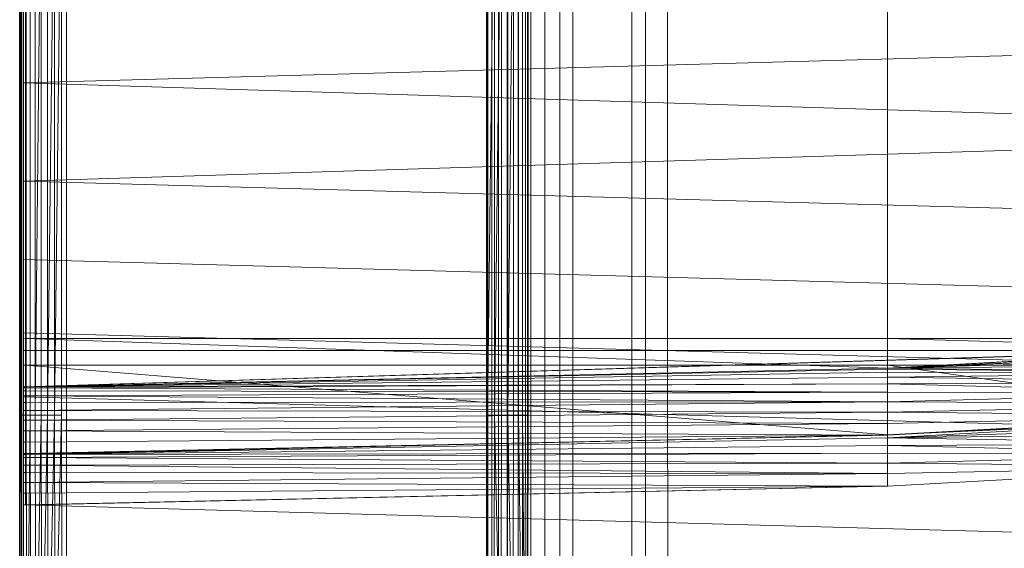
# Model space of a CAD drawing. Header units: metres. Extents: x 391.1 to 427.5, y 12.5 to 28.4.
# Tile 161 of 209: x 407.377 to 407.697, y 27.188 to 27.359. Entities that reach past the tile are written whole.
import ezdxf

# ---------------------------------------------------------------- set-up
doc = ezdxf.new("R2010")
doc.units = ezdxf.units.M
for name, color, linetype, lineweight in [('A-DETL-____-MBND', 7, 'Continuous', 18), ('A-WALL-____-MCUT', 7, 'Continuous', 25), ('A-WALL-____-OTLN', 7, 'Continuous', 25)]:
    doc.layers.add(name, color=color, linetype=linetype, lineweight=lineweight)

# ---------------------------------------------------------------- blocks, each defined once
blk = doc.blocks.new('Family - Evans PA-152028-03_CLI_AIGUA_P0A')
at = {"layer": 'A-WALL-____-MCUT', "color": 253, "true_color": 0xaaaaaa}
blk.add_line((1.66046, 0.2), (0, 0.2), dxfattribs=at)
at = {"layer": 'A-WALL-____-OTLN', "color": 253, "true_color": 0xaaaaaa}
blk.add_line((1.66046, 0.2), (0, 0.2), dxfattribs=at)
blk = doc.blocks.new('Family - Inodor PA-152337-03_CLI_AIGUA_P0A')
at = {"layer": 'A-DETL-____-MBND', "color": 253, "true_color": 0xaaaaaa}
for p, q in [((0.00056, 0.01465), (0.00056, 0.38826)), ((0.00056, 0.01465), (0.00056, 0.38826)), ((0.16489, 0.38826), (0.16489, 0.01465)), ((0.16489, 0.38826), (0.16489, 0.01465)), ((0, 0.36417), (0, 0.03582)), ((0, 0.03582), (0, 0.36417)), ((0.00056, 0.36417), (0.00056, 0.03582)), ((0.00056, 0.03582), (0.00056, 0.36417)), ((0.15833, 0.36132), (0.15833, 0.04336)), ((0.16188, 0.3615), (0.16187, 0.04318)), ((0.16598, 0.36171), (0.16598, 0.04297)), ((0.17052, 0.36194), (0.17052, 0.04274)), ((0.17536, 0.36218), (0.17536, 0.04249)), ((0.17966, 0.04228), (0.17966, 0.3624)), ((0.15161, 0.36098), (0.15161, 0.0437)), ((0.15205, 0.361), (0.15205, 0.04368)), ((0.15334, 0.36106), (0.15334, 0.04361)), ((0.15546, 0.36117), (0.15546, 0.04351)), ((0.01521, 0.35403), (0.01521, 0.05064)), ((0.01521, 0.35403), (0.01521, 0.05064)), ((0.00036, 0.10805), (0.00036, 0.29485)), ((0.00036, 0.10805), (0.00036, 0.29485)), ((0.00056, 0.10805), (0.00056, 0.29485)), ((0.00056, 0.29485), (0.00056, 0.10805)), ((0.00056, 0.10805), (0.00056, 0.29485)), ((0.00116, 0.10805), (0.00116, 0.29485)), ((0.00116, 0.29485), (0.00116, 0.10805)), ((0.00116, 0.10805), (0.00116, 0.29485)), ((0.00213, 0.10805), (0.00213, 0.29485)), ((0.00213, 0.29485), (0.00213, 0.10805)), ((0.00213, 0.10805), (0.00213, 0.29485)), ((0.00345, 0.10805), (0.00345, 0.29485)), ((0.00345, 0.29485), (0.00345, 0.10805)), ((0.00345, 0.10805), (0.00345, 0.29485)), ((0.00508, 0.10805), (0.00508, 0.29485)), ((0.00508, 0.29485), (0.00508, 0.10805)), ((0.00696, 0.29485), (0.00508, 0.10805)), ((0.00508, 0.10805), (0.00508, 0.29485)), ((0.00508, 0.10805), (0.00696, 0.29485)), ((0.00696, 0.10805), (0.00696, 0.29485)), ((0.00696, 0.10805), (0.00696, 0.29485)), ((0.00696, 0.10805), (0.00696, 0.29485)), ((0.00904, 0.10805), (0.00904, 0.29485)), ((0.00904, 0.29485), (0.00904, 0.10805)), ((0.01126, 0.29485), (0.00904, 0.10805)), ((0.00904, 0.10805), (0.00904, 0.29485)), ((0.00904, 0.10805), (0.01126, 0.29485)), ((0.01126, 0.10805), (0.01126, 0.29485)), ((0.01354, 0.29485), (0.01126, 0.10805)), ((0.01126, 0.10805), (0.01126, 0.29485)), ((0.01126, 0.10805), (0.01126, 0.29485)), ((0.01126, 0.10805), (0.01354, 0.29485)), ((0.01354, 0.10805), (0.01354, 0.29485)), ((0.01354, 0.29485), (0.01354, 0.10805)), ((0.01354, 0.10805), (0.01354, 0.29485)), ((0.15191, 0.10805), (0.15191, 0.29485)), ((0.15191, 0.29485), (0.15191, 0.10805)), ((0.15419, 0.29485), (0.15191, 0.10805)), ((0.15191, 0.10805), (0.15191, 0.29485)), ((0.15191, 0.10805), (0.15419, 0.29485)), ((0.15419, 0.10805), (0.15419, 0.29485)), ((0.15641, 0.29485), (0.15419, 0.10805)), ((0.15419, 0.10805), (0.15419, 0.29485)), ((0.15419, 0.10805), (0.15419, 0.29485)), ((0.15419, 0.10805), (0.15641, 0.29485)), ((0.15641, 0.10805), (0.15641, 0.29485)), ((0.15641, 0.10805), (0.15641, 0.29485)), ((0.15641, 0.10805), (0.15641, 0.29485)), ((0.15849, 0.10805), (0.15849, 0.29485)), ((0.15849, 0.29485), (0.15849, 0.10805)), ((0.16037, 0.29485), (0.15849, 0.10805)), ((0.15849, 0.10805), (0.15849, 0.29485)), ((0.15849, 0.10805), (0.16037, 0.29485)), ((0.16037, 0.10805), (0.16037, 0.29485)), ((0.16037, 0.10805), (0.16037, 0.29485)), ((0.16037, 0.10805), (0.16037, 0.29485)), ((0.162, 0.10805), (0.162, 0.29485)), ((0.162, 0.29485), (0.162, 0.10805)), ((0.162, 0.10805), (0.162, 0.29485)), ((0.16332, 0.10805), (0.16332, 0.29485)), ((0.16332, 0.29485), (0.16332, 0.10805)), ((0.16332, 0.10805), (0.16332, 0.29485)), ((0.16429, 0.10805), (0.16429, 0.29485)), ((0.16429, 0.29485), (0.16429, 0.10805)), ((0.16429, 0.10805), (0.16429, 0.29485)), ((0.16489, 0.10805), (0.16489, 0.29485)), ((0.16489, 0.29485), (0.16489, 0.10805)), ((0.16489, 0.10805), (0.16489, 0.29485)), ((0.16509, 0.29485), (0.16509, 0.10805)), ((0.16509, 0.29485), (0.16509, 0.10805)), ((0.00127, 0.11722), (0.00127, 0.28262)), ((0.19876, 0.12377), (0.19876, 0.27623)), ((0.19876, 0.12377), (0.19876, 0.27623)), ((0.2032, 0.12377), (0.2032, 0.27623)), ((0.2032, 0.12377), (0.2032, 0.27623)), ((0.2104, 0.27622), (0.2104, 0.12377)), ((0.2104, 0.27622), (0.2104, 0.12377)), ((0.2104, 0.27622), (0.2104, 0.12377)), ((0.2104, 0.12377), (0.2104, 0.27622)), ((0.00127, 0.13284), (0.00127, 0.26701)), ((0.00127, 0.267), (0.00127, 0.13339)), ((0.00186, 0.13288), (0.00186, 0.26697)), ((0.00186, 0.13288), (0.00186, 0.26697)), ((0.00186, 0.26697), (0.00186, 0.13288)), ((0.00186, 0.13288), (0.00186, 0.26697)), ((0.28176, 0.13288), (0.28176, 0.26697)), ((0.28176, 0.13288), (0.28176, 0.26697)), ((0.28176, 0.26697), (0.28176, 0.13288)), ((0.28176, 0.13288), (0.28176, 0.26697)), ((0.00127, 0.2159), (0.00127, 0.24131)), ((0.51095, 0.22997), (0.00127, 0.2159)), ((0.51095, 0.19991), (0.00127, 0.2159)), ((0.00127, 0.18393), (0.00127, 0.2159)), ((0.51095, 0.19991), (0.00127, 0.18393)), ((0.51095, 0.16986), (0.00127, 0.18393)), ((0.00127, 0.15852), (0.00127, 0.18393)), ((0.51095, 0.14444), (0.00127, 0.15852)), ((0.00127, 0.13475), (0.00127, 0.15852)), ((0.51095, 0.12067), (0.00127, 0.13475)), ((0.00127, 0.11399), (0.00127, 0.13475)), ((0.52327, 0.1334), (0.00127, 0.11723)), ((0.00127, 0.13339), (0.00127, 0.13285)), ((0.00186, 0.13288), (0.00127, 0.13284)), ((0.00186, 0.13288), (0.00127, 0.13284)), ((0.00186, 0.13288), (0.00127, 0.13285)), ((0.00186, 0.13288), (0.00127, 0.13285)), ((0.00127, 0.13285), (0.00127, 0.12897)), ((0.00127, 0.13284), (0.00127, 0.11728)), ((0.28176, 0.13288), (0.00186, 0.13288)), ((0.28176, 0.13288), (0.00186, 0.13288)), ((0.28176, 0.12326), (0.00186, 0.13288)), ((0.00186, 0.13288), (0.00187, 0.11726)), ((0.28176, 0.12326), (0.00186, 0.13288)), ((0.00187, 0.11726), (0.00186, 0.13288)), ((0.00186, 0.13288), (0.28176, 0.13288)), ((0.28176, 0.13288), (0.00186, 0.13288)), ((0.00186, 0.12899), (0.00186, 0.13288)), ((0.00186, 0.13288), (0.00186, 0.12899)), ((0.00187, 0.11726), (0.52327, 0.1334)), ((0.00187, 0.11726), (0.52327, 0.1334)), ((0.00187, 0.11726), (0.51154, 0.13288)), ((0.00187, 0.11726), (0.51154, 0.13288)), ((0.39665, 0.13288), (0.28176, 0.13288)), ((0.28176, 0.13288), (0.28176, 0.12326)), ((0.39665, 0.1296), (0.28176, 0.13288)), ((0.39665, 0.13288), (0.28176, 0.13288)), ((0.39665, 0.1296), (0.28176, 0.13288)), ((0.28176, 0.12326), (0.28176, 0.13288)), ((0.28176, 0.12326), (0.51154, 0.13288)), ((0.28176, 0.12326), (0.51154, 0.13288)), ((0.28176, 0.13288), (0.39665, 0.13288)), ((0.28176, 0.13288), (0.28176, 0.12899)), ((0.39665, 0.13288), (0.28176, 0.13288)), ((0.28176, 0.12899), (0.28176, 0.13288)), ((0.00186, 0.12899), (0.00127, 0.12897)), ((0.00186, 0.12899), (0.00127, 0.12897)), ((0.00127, 0.12897), (0.00127, 0.12431)), ((0.00186, 0.12899), (0.28176, 0.12899)), ((0.28176, 0.12899), (0.00186, 0.12899)), ((0.00186, 0.12431), (0.00186, 0.12899)), ((0.00186, 0.12899), (0.00186, 0.12431)), ((0.39665, 0.1296), (0.28176, 0.12326)), ((0.28176, 0.12326), (0.39665, 0.1296)), ((0.28176, 0.12326), (0.39665, 0.1296)), ((0.28176, 0.12326), (0.39665, 0.1296)), ((0.39665, 0.12929), (0.28176, 0.12326)), ((0.28176, 0.12326), (0.39665, 0.12929)), ((0.28176, 0.12899), (0.39665, 0.12899)), ((0.28176, 0.12899), (0.28176, 0.12431)), ((0.39665, 0.12899), (0.28176, 0.12899)), ((0.28176, 0.12431), (0.28176, 0.12899)), ((0.39665, 0.12831), (0.28176, 0.12326)), ((0.28176, 0.12326), (0.39665, 0.12831)), ((0.39665, 0.12671), (0.28176, 0.12326)), ((0.28176, 0.12326), (0.39665, 0.12671)), ((0.00186, 0.12431), (0.00127, 0.12431)), ((0.00127, 0.12431), (0.00186, 0.12431)), ((0.00127, 0.12431), (0.00127, 0.1243)), ((0.00186, 0.12431), (0.00127, 0.1243)), ((0.00127, 0.1243), (0.00186, 0.12431)), ((0.00186, 0.12431), (0.00127, 0.12428)), ((0.00186, 0.12431), (0.00127, 0.12428)), ((0.00127, 0.1243), (0.00127, 0.12428)), ((0.00127, 0.12428), (0.00127, 0.09539)), ((0.00186, 0.12431), (0.28176, 0.12431)), ((0.28176, 0.12431), (0.00186, 0.12431)), ((0.28175, 0.10165), (0.00186, 0.12431)), ((0.00186, 0.12431), (0.00192, 0.09531)), ((0.28175, 0.10165), (0.00186, 0.12431)), ((0.00192, 0.09531), (0.00186, 0.12431)), ((0.28176, 0.12326), (0.00187, 0.11726)), ((0.00187, 0.11726), (0.28176, 0.12326)), ((0.00187, 0.11726), (0.28176, 0.12326)), ((0.00187, 0.11726), (0.28176, 0.12326)), ((0.28176, 0.12295), (0.00187, 0.11726)), ((0.00187, 0.11726), (0.28176, 0.12295)), ((0.28176, 0.12197), (0.00187, 0.11726)), ((0.00187, 0.11726), (0.28176, 0.12197)), ((0.1988, 0.04683), (0.19876, 0.12377)), ((0.1988, 0.04683), (0.19876, 0.12377)), ((0.20325, 0.0471), (0.2032, 0.12377)), ((0.20325, 0.0471), (0.2032, 0.12377)), ((0.2104, 0.12377), (0.21044, 0.04754)), ((0.2104, 0.12377), (0.21044, 0.04754)), ((0.2104, 0.12377), (0.21044, 0.04754)), ((0.21044, 0.04754), (0.2104, 0.12377)), ((0.28176, 0.12431), (0.28175, 0.10165)), ((0.28175, 0.10165), (0.28176, 0.12431)), ((0.39665, 0.12454), (0.28176, 0.12326)), ((0.28176, 0.12326), (0.39665, 0.12454)), ((0.28176, 0.12431), (0.39665, 0.12431)), ((0.39665, 0.12431), (0.28176, 0.12431)), ((0.39665, 0.10799), (0.28176, 0.12431)), ((0.39665, 0.10799), (0.28176, 0.12431)), ((0.39665, 0.12186), (0.28176, 0.12326)), ((0.39665, 0.12186), (0.28176, 0.12326)), ((0.28176, 0.12295), (0.28176, 0.12326)), ((0.28176, 0.12295), (0.28176, 0.12326)), ((0.39665, 0.12186), (0.28176, 0.12295)), ((0.39665, 0.12186), (0.28176, 0.12295)), ((0.28176, 0.12197), (0.28176, 0.12295)), ((0.28176, 0.12197), (0.28176, 0.12295)), ((0.39665, 0.12186), (0.28176, 0.12197)), ((0.39665, 0.12186), (0.28176, 0.12197)), ((0.28176, 0.12037), (0.28176, 0.12197)), ((0.28176, 0.12037), (0.28176, 0.12197)), ((0.39665, 0.12186), (0.28176, 0.12037)), ((0.28176, 0.12037), (0.39665, 0.12186)), ((0.28176, 0.12037), (0.00187, 0.11726)), ((0.00187, 0.11726), (0.28176, 0.12037)), ((0.39665, 0.11876), (0.28176, 0.12037)), ((0.39665, 0.11876), (0.28176, 0.12037)), ((0.28176, 0.11819), (0.28176, 0.12037)), ((0.28176, 0.11819), (0.28176, 0.12037)), ((0.39665, 0.11876), (0.28176, 0.11819)), ((0.28176, 0.11819), (0.39665, 0.11876)), ((0.00187, 0.11726), (0.00127, 0.11728)), ((0.00127, 0.11728), (0.00187, 0.11726)), ((0.00127, 0.11728), (0.00127, 0.11723)), ((0.00187, 0.11726), (0.00127, 0.11723)), ((0.00187, 0.11726), (0.00127, 0.11723)), ((0.00127, 0.11722), (0.00187, 0.11726)), ((0.00187, 0.11726), (0.00127, 0.11722)), ((0.00127, 0.11722), (0.00127, 0.11691)), ((0.00187, 0.11694), (0.00127, 0.11691)), ((0.00187, 0.11694), (0.00127, 0.11691)), ((0.00127, 0.11691), (0.00127, 0.11594)), ((0.00187, 0.11596), (0.00127, 0.11594)), ((0.00187, 0.11596), (0.00127, 0.11594)), ((0.00127, 0.11594), (0.00127, 0.11434)), ((0.28176, 0.11819), (0.00187, 0.11726)), ((0.00187, 0.11694), (0.28176, 0.11819)), ((0.00187, 0.11726), (0.28176, 0.11819)), ((0.00187, 0.11694), (0.28176, 0.11819)), ((0.00187, 0.11694), (0.00187, 0.11726)), ((0.00187, 0.11726), (0.00187, 0.11694)), ((0.28176, 0.11552), (0.00187, 0.11694)), ((0.28176, 0.11552), (0.00187, 0.11694)), ((0.00187, 0.11596), (0.00187, 0.11694)), ((0.00187, 0.11694), (0.00187, 0.11596)), ((0.28176, 0.11552), (0.00187, 0.11596)), ((0.28176, 0.11552), (0.00187, 0.11596)), ((0.00187, 0.11436), (0.00187, 0.11596)), ((0.00187, 0.11596), (0.00187, 0.11436)), ((0.28176, 0.11552), (0.00187, 0.11436)), ((0.00187, 0.11436), (0.28176, 0.11552)), ((0.39665, 0.11533), (0.28176, 0.11819)), ((0.28176, 0.11552), (0.28176, 0.11819)), ((0.39665, 0.11533), (0.28176, 0.11819)), ((0.28176, 0.11552), (0.28176, 0.11819)), ((0.39665, 0.11533), (0.28176, 0.11552)), ((0.39665, 0.11533), (0.28176, 0.11552)), ((0.28176, 0.11242), (0.28176, 0.11552)), ((0.28176, 0.11242), (0.28176, 0.11552)), ((0.39665, 0.11533), (0.28176, 0.11242)), ((0.28176, 0.11242), (0.39665, 0.11533)), ((0.00187, 0.11436), (0.00127, 0.11434)), ((0.00187, 0.11436), (0.00127, 0.11434)), ((0.00127, 0.11434), (0.00127, 0.11218)), ((0.51095, 0.09991), (0.00127, 0.11399)), ((0.00127, 0.07896), (0.00127, 0.11399)), ((0.00187, 0.11219), (0.00127, 0.11218)), ((0.00187, 0.11219), (0.00127, 0.11218)), ((0.00127, 0.11218), (0.00127, 0.10951)), ((0.28176, 0.11242), (0.00187, 0.11436)), ((0.28176, 0.11242), (0.00187, 0.11436)), ((0.00187, 0.11219), (0.00187, 0.11436)), ((0.00187, 0.11436), (0.00187, 0.11219)), ((0.28176, 0.11242), (0.00187, 0.11219)), ((0.00187, 0.10951), (0.28176, 0.11242)), ((0.00187, 0.11219), (0.28176, 0.11242)), ((0.00187, 0.10951), (0.28176, 0.11242)), ((0.00187, 0.10951), (0.00187, 0.11219)), ((0.00187, 0.11219), (0.00187, 0.10951)), ((0.39665, 0.11167), (0.28176, 0.11242)), ((0.39665, 0.11167), (0.28176, 0.11242)), ((0.28176, 0.10898), (0.28176, 0.11242)), ((0.28176, 0.10898), (0.28176, 0.11242)), ((0.00187, 0.10951), (0.00127, 0.10951)), ((0.00127, 0.10951), (0.00187, 0.10951)), ((0.00187, 0.10951), (0.00127, 0.10951)), ((0.00187, 0.10951), (0.00127, 0.10951)), ((0.00127, 0.10951), (0.00127, 0.10642)), ((0.28176, 0.10898), (0.00187, 0.10951)), ((0.28176, 0.10898), (0.00187, 0.10951)), ((0.00187, 0.10641), (0.00187, 0.10951)), ((0.00187, 0.10951), (0.00187, 0.10641)), ((0.28176, 0.10898), (0.00187, 0.10641)), ((0.00187, 0.10641), (0.28176, 0.10898)), ((0.39665, 0.11167), (0.28176, 0.10898)), ((0.28176, 0.10898), (0.39665, 0.11167)), ((0.39665, 0.1079), (0.28176, 0.10898)), ((0.39665, 0.1079), (0.28176, 0.10898)), ((0.28176, 0.10533), (0.28176, 0.10898)), ((0.28176, 0.10533), (0.28176, 0.10898)), ((0.00056, 0.10805), (0.00036, 0.10805)), ((0.00056, 0.01465), (0.00036, 0.10805)), ((0.00036, 0.10805), (0.00056, 0.10805)), ((0.00056, 0.10805), (0.00036, 0.10805)), ((0.00056, 0.01465), (0.00036, 0.10805)), ((0.00116, 0.10805), (0.00056, 0.10805)), ((0.00076, 0.01465), (0.00056, 0.10805)), ((0.00056, 0.10805), (0.00116, 0.10805)), ((0.00056, 0.10805), (0.00056, 0.01465)), ((0.00116, 0.10805), (0.00056, 0.10805)), ((0.00076, 0.01465), (0.00056, 0.10805)), ((0.00076, 0.01465), (0.00056, 0.10805)), ((0.00056, 0.01465), (0.00056, 0.10805)), ((0.00213, 0.10805), (0.00116, 0.10805)), ((0.00136, 0.01465), (0.00116, 0.10805)), ((0.00116, 0.10805), (0.00213, 0.10805)), ((0.00116, 0.10805), (0.00136, 0.01465)), ((0.00213, 0.10805), (0.00116, 0.10805)), ((0.00136, 0.01465), (0.00116, 0.10805)), ((0.00187, 0.10641), (0.00127, 0.10642)), ((0.00127, 0.10642), (0.00187, 0.10641)), ((0.00127, 0.10642), (0.00127, 0.10642)), ((0.00187, 0.10641), (0.00127, 0.10642)), ((0.00127, 0.10642), (0.00187, 0.10641)), ((0.00127, 0.10642), (0.00127, 0.10641)), ((0.00187, 0.10641), (0.00127, 0.10641)), ((0.00187, 0.10641), (0.00127, 0.10641)), ((0.00127, 0.10641), (0.00127, 0.10299)), ((0.28176, 0.10533), (0.00187, 0.10641)), ((0.00187, 0.10641), (0.00187, 0.10298)), ((0.28176, 0.10533), (0.00187, 0.10641)), ((0.00187, 0.10298), (0.00187, 0.10641)), ((0.00345, 0.10805), (0.00213, 0.10805)), ((0.00233, 0.01465), (0.00213, 0.10805)), ((0.00213, 0.10805), (0.00345, 0.10805)), ((0.00213, 0.10805), (0.00233, 0.01465)), ((0.00345, 0.10805), (0.00213, 0.10805)), ((0.00233, 0.01465), (0.00213, 0.10805)), ((0.00345, 0.10805), (0.00233, 0.01465)), ((0.00233, 0.01465), (0.00345, 0.10805)), ((0.00365, 0.01465), (0.00345, 0.10805)), ((0.00345, 0.10805), (0.00508, 0.10805)), ((0.00508, 0.10805), (0.00345, 0.10805)), ((0.00365, 0.01465), (0.00345, 0.10805)), ((0.00365, 0.01465), (0.00345, 0.10805)), ((0.00528, 0.01465), (0.00508, 0.10805)), ((0.00696, 0.10805), (0.00508, 0.10805)), ((0.00508, 0.10805), (0.00528, 0.01465)), ((0.00696, 0.10805), (0.00508, 0.10805)), ((0.00528, 0.01465), (0.00508, 0.10805)), ((0.00696, 0.10805), (0.00528, 0.01465)), ((0.00528, 0.01465), (0.00696, 0.10805)), ((0.00716, 0.01465), (0.00696, 0.10805)), ((0.00696, 0.10805), (0.00904, 0.10805)), ((0.00904, 0.10805), (0.00696, 0.10805)), ((0.00716, 0.01465), (0.00696, 0.10805)), ((0.00716, 0.01465), (0.00696, 0.10805)), ((0.00904, 0.10805), (0.00716, 0.01465)), ((0.00716, 0.01465), (0.00904, 0.10805)), ((0.00924, 0.01465), (0.00904, 0.10805)), ((0.01126, 0.10805), (0.00904, 0.10805)), ((0.01126, 0.10805), (0.00904, 0.10805)), ((0.00924, 0.01465), (0.00904, 0.10805)), ((0.00924, 0.01465), (0.00904, 0.10805)), ((0.01126, 0.10805), (0.00924, 0.01465)), ((0.00924, 0.01465), (0.01126, 0.10805)), ((0.01146, 0.01465), (0.01126, 0.10805)), ((0.01354, 0.10805), (0.01126, 0.10805)), ((0.01354, 0.10805), (0.01126, 0.10805)), ((0.01146, 0.01465), (0.01126, 0.10805)), ((0.01146, 0.01465), (0.01126, 0.10805)), ((0.01354, 0.10805), (0.01146, 0.01465)), ((0.01146, 0.01465), (0.01354, 0.10805)), ((0.01374, 0.01465), (0.01354, 0.10805)), ((0.01354, 0.10805), (0.01374, 0.01465)), ((0.01374, 0.01465), (0.01354, 0.10805)), ((0.15171, 0.01465), (0.15191, 0.10805)), ((0.15191, 0.10805), (0.15171, 0.01465)), ((0.15191, 0.10805), (0.15171, 0.01465)), ((0.15419, 0.10805), (0.15191, 0.10805)), ((0.15419, 0.10805), (0.15191, 0.10805)), ((0.15419, 0.10805), (0.15399, 0.01465)), ((0.15419, 0.10805), (0.15399, 0.01465)), ((0.15399, 0.01465), (0.15419, 0.10805)), ((0.15641, 0.10805), (0.15419, 0.10805)), ((0.15641, 0.10805), (0.15419, 0.10805)), ((0.15621, 0.01465), (0.15419, 0.10805)), ((0.15621, 0.01465), (0.15419, 0.10805)), ((0.15641, 0.10805), (0.15621, 0.01465)), ((0.15641, 0.10805), (0.15621, 0.01465)), ((0.15641, 0.10805), (0.15621, 0.01465)), ((0.15641, 0.10805), (0.15849, 0.10805)), ((0.15849, 0.10805), (0.15641, 0.10805)), ((0.15849, 0.10805), (0.15829, 0.01465)), ((0.15849, 0.10805), (0.15829, 0.01465)), ((0.15829, 0.01465), (0.15849, 0.10805)), ((0.16037, 0.10805), (0.15849, 0.10805)), ((0.16037, 0.10805), (0.15849, 0.10805)), ((0.16017, 0.01465), (0.15849, 0.10805)), ((0.16017, 0.01465), (0.15849, 0.10805)), ((0.16037, 0.10805), (0.16017, 0.01465)), ((0.16037, 0.10805), (0.16017, 0.01465)), ((0.16037, 0.10805), (0.16017, 0.01465)), ((0.16037, 0.10805), (0.162, 0.10805)), ((0.162, 0.10805), (0.16037, 0.10805)), ((0.162, 0.10805), (0.1618, 0.01465)), ((0.162, 0.10805), (0.1618, 0.01465)), ((0.1618, 0.01465), (0.162, 0.10805)), ((0.16332, 0.10805), (0.162, 0.10805)), ((0.162, 0.10805), (0.16332, 0.10805)), ((0.16332, 0.10805), (0.162, 0.10805)), ((0.16312, 0.01465), (0.162, 0.10805)), ((0.16312, 0.01465), (0.162, 0.10805)), ((0.16332, 0.10805), (0.16312, 0.01465)), ((0.16332, 0.10805), (0.16312, 0.01465)), ((0.16312, 0.01465), (0.16332, 0.10805)), ((0.16429, 0.10805), (0.16332, 0.10805)), ((0.16332, 0.10805), (0.16429, 0.10805)), ((0.16429, 0.10805), (0.16332, 0.10805)), ((0.16409, 0.01465), (0.16332, 0.10805)), ((0.16409, 0.01465), (0.16332, 0.10805)), ((0.16429, 0.10805), (0.16409, 0.01465)), ((0.16429, 0.10805), (0.16409, 0.01465)), ((0.16429, 0.10805), (0.16409, 0.01465)), ((0.16489, 0.10805), (0.16429, 0.10805)), ((0.16429, 0.10805), (0.16489, 0.10805)), ((0.16489, 0.10805), (0.16429, 0.10805)), ((0.16489, 0.10805), (0.16469, 0.01465)), ((0.16489, 0.10805), (0.16469, 0.01465)), ((0.16469, 0.01465), (0.16489, 0.10805)), ((0.16509, 0.10805), (0.16489, 0.10805)), ((0.16509, 0.10805), (0.16489, 0.01465)), ((0.16489, 0.10805), (0.16509, 0.10805)), ((0.16509, 0.10805), (0.16489, 0.01465)), ((0.16509, 0.10805), (0.16489, 0.10805)), ((0.16489, 0.01465), (0.16489, 0.10805)), ((0.16489, 0.01465), (0.16489, 0.10805)), ((0.39665, 0.10799), (0.28175, 0.10165)), ((0.28175, 0.10165), (0.39665, 0.10799)), ((0.3967, 0.10699), (0.28175, 0.10165)), ((0.28175, 0.10165), (0.3967, 0.10699)), ((0.39665, 0.1079), (0.28176, 0.10533)), ((0.28176, 0.10156), (0.39665, 0.1079)), ((0.28176, 0.10533), (0.39665, 0.1079)), ((0.28181, 0.10065), (0.3967, 0.10699)), ((0.28181, 0.10065), (0.3967, 0.10699)), ((0.00187, 0.10298), (0.00127, 0.10299)), ((0.00127, 0.10299), (0.00187, 0.10298)), ((0.00127, 0.10299), (0.00127, 0.10298)), ((0.00187, 0.10298), (0.00127, 0.10298)), ((0.00127, 0.10298), (0.00187, 0.10298)), ((0.00127, 0.10298), (0.00127, 0.10297)), ((0.00187, 0.10298), (0.00127, 0.10297)), ((0.00187, 0.10298), (0.00127, 0.10297)), ((0.00127, 0.10297), (0.00127, 0.09933)), ((0.28176, 0.10533), (0.00187, 0.10298)), ((0.00187, 0.10298), (0.28176, 0.10533)), ((0.28176, 0.10156), (0.00187, 0.10298)), ((0.28176, 0.10156), (0.00187, 0.10298)), ((0.00187, 0.09932), (0.00187, 0.10298)), ((0.00187, 0.10298), (0.00187, 0.09932)), ((0.28176, 0.10156), (0.28176, 0.10533)), ((0.28176, 0.10156), (0.28176, 0.10533)), ((0.3967, 0.10454), (0.28181, 0.10065)), ((0.28181, 0.10065), (0.3967, 0.10454)), ((0.28176, 0.10156), (0.00127, 0.09542)), ((0.00187, 0.09932), (0.00127, 0.09933)), ((0.00127, 0.09933), (0.00187, 0.09932)), ((0.00127, 0.09933), (0.00127, 0.09932)), ((0.00187, 0.09932), (0.00127, 0.09932)), ((0.00187, 0.09932), (0.00127, 0.09932)), ((0.00127, 0.09932), (0.00127, 0.09556)), ((0.28176, 0.10156), (0.00187, 0.09932)), ((0.00187, 0.09555), (0.28176, 0.10156)), ((0.00187, 0.09932), (0.28176, 0.10156)), ((0.00187, 0.09555), (0.28176, 0.10156)), ((0.00187, 0.09555), (0.00187, 0.09932)), ((0.00187, 0.09932), (0.00187, 0.09555)), ((0.28175, 0.10165), (0.00192, 0.09531)), ((0.00192, 0.09531), (0.28175, 0.10165)), ((0.28181, 0.10065), (0.00192, 0.09531)), ((0.00192, 0.09531), (0.28181, 0.10065)), ((0.28181, 0.10065), (0.28175, 0.10165)), ((0.28181, 0.10065), (0.28175, 0.10165)), ((0.3967, 0.1021), (0.28181, 0.10065)), ((0.28181, 0.10065), (0.3967, 0.1021)), ((0.3967, 0.09882), (0.28181, 0.10065)), ((0.3967, 0.09882), (0.28181, 0.10065)), ((0.28181, 0.0982), (0.28181, 0.10065)), ((0.28181, 0.0982), (0.28181, 0.10065)), ((0.28181, 0.0982), (0.00192, 0.09531)), ((0.00192, 0.09531), (0.28181, 0.0982)), ((0.3967, 0.09882), (0.28181, 0.0982)), ((0.28181, 0.0982), (0.3967, 0.09882)), ((0.3967, 0.0954), (0.28181, 0.0982)), ((0.3967, 0.0954), (0.28181, 0.0982)), ((0.28181, 0.09576), (0.28181, 0.0982)), ((0.28181, 0.09576), (0.28181, 0.0982)), ((0.00187, 0.09555), (0.00127, 0.09556)), ((0.00127, 0.09556), (0.00187, 0.09555)), ((0.00127, 0.09556), (0.00127, 0.09555)), ((0.00187, 0.09555), (0.00127, 0.09552)), ((0.00187, 0.09555), (0.00127, 0.09555)), ((0.00127, 0.09555), (0.00187, 0.09555)), ((0.00127, 0.09555), (0.00127, 0.09553)), ((0.00187, 0.09555), (0.00127, 0.09553)), ((0.00127, 0.09553), (0.00187, 0.09555)), ((0.00187, 0.09555), (0.00127, 0.09552)), ((0.00127, 0.09553), (0.00127, 0.09552)), ((0.00127, 0.09552), (0.00127, 0.09542)), ((0.00192, 0.09531), (0.00127, 0.09539)), ((0.00127, 0.09539), (0.00192, 0.09531)), ((0.00127, 0.09539), (0.00127, 0.09528)), ((0.00192, 0.09531), (0.00127, 0.09528)), ((0.00192, 0.09531), (0.00127, 0.09528)), ((0.00127, 0.09528), (0.00127, 0.09428)), ((0.00192, 0.09431), (0.00127, 0.09428)), ((0.00192, 0.09431), (0.00127, 0.09428)), ((0.00127, 0.09428), (0.00127, 0.09183)), ((0.28181, 0.09576), (0.00192, 0.09531)), ((0.00192, 0.09431), (0.28181, 0.09576)), ((0.00192, 0.09531), (0.28181, 0.09576)), ((0.00192, 0.09431), (0.28181, 0.09576)), ((0.00192, 0.09431), (0.00192, 0.09531)), ((0.00192, 0.09531), (0.00192, 0.09431)), ((0.28181, 0.09248), (0.00192, 0.09431)), ((0.28181, 0.09248), (0.00192, 0.09431)), ((0.00192, 0.09185), (0.00192, 0.09431)), ((0.00192, 0.09431), (0.00192, 0.09185)), ((0.3967, 0.0954), (0.28181, 0.09576)), ((0.3967, 0.0954), (0.28181, 0.09576)), ((0.28181, 0.09248), (0.28181, 0.09576)), ((0.28181, 0.09248), (0.28181, 0.09576)), ((0.3967, 0.0954), (0.28181, 0.09248)), ((0.28181, 0.09248), (0.3967, 0.0954)), ((0.00192, 0.09185), (0.00127, 0.09183)), ((0.00192, 0.09185), (0.00127, 0.09183)), ((0.00127, 0.09183), (0.00127, 0.08941)), ((0.28181, 0.09248), (0.00192, 0.09185)), ((0.00192, 0.09185), (0.28181, 0.09248)), ((0.28181, 0.08906), (0.00192, 0.09185)), ((0.28181, 0.08906), (0.00192, 0.09185)), ((0.00192, 0.08942), (0.00192, 0.09185)), ((0.00192, 0.09185), (0.00192, 0.08942)), ((0.39671, 0.09131), (0.28181, 0.09248)), ((0.28181, 0.08906), (0.28181, 0.09248)), ((0.39671, 0.09131), (0.28181, 0.09248)), ((0.28181, 0.08906), (0.28181, 0.09248)), ((0.39671, 0.09131), (0.28181, 0.08906)), ((0.28181, 0.08497), (0.39671, 0.09131)), ((0.28181, 0.08906), (0.39671, 0.09131)), ((0.00192, 0.08942), (0.00127, 0.08941)), ((0.00192, 0.08942), (0.00127, 0.08941)), ((0.00127, 0.08941), (0.00127, 0.08614)), ((0.28181, 0.08906), (0.00192, 0.08942)), ((0.28181, 0.08906), (0.00192, 0.08942)), ((0.00192, 0.08614), (0.00192, 0.08942)), ((0.00192, 0.08942), (0.00192, 0.08614)), ((0.28181, 0.08906), (0.00192, 0.08614)), ((0.00192, 0.08614), (0.28181, 0.08906)), ((0.28181, 0.08497), (0.28181, 0.08906)), ((0.28181, 0.08497), (0.28181, 0.08906)), ((0.00192, 0.08614), (0.00127, 0.08614)), ((0.00127, 0.08614), (0.00192, 0.08614)), ((0.00127, 0.08614), (0.00127, 0.08614)), ((0.00192, 0.08614), (0.00127, 0.08614)), ((0.00192, 0.08614), (0.00127, 0.08614)), ((0.00127, 0.08614), (0.00127, 0.08273)), ((0.28181, 0.08497), (0.00127, 0.07882)), ((0.28181, 0.08497), (0.00192, 0.08614)), ((0.00192, 0.08614), (0.00192, 0.08272)), ((0.28181, 0.08497), (0.00192, 0.08614)), ((0.00192, 0.08272), (0.00192, 0.08614)), ((0.28181, 0.08497), (0.00192, 0.08272)), ((0.00192, 0.07896), (0.28181, 0.08497)), ((0.00192, 0.08272), (0.28181, 0.08497)), ((0.00192, 0.07896), (0.28181, 0.08497)), ((0.00192, 0.08272), (0.00127, 0.08273)), ((0.00127, 0.08273), (0.00192, 0.08272)), ((0.00127, 0.08273), (0.00127, 0.08272)), ((0.00192, 0.08272), (0.00127, 0.08272)), ((0.00127, 0.08272), (0.00192, 0.08272)), ((0.00127, 0.08272), (0.00127, 0.08271)), ((0.00192, 0.08272), (0.00127, 0.08271)), ((0.00192, 0.08272), (0.00127, 0.08271)), ((0.00127, 0.08271), (0.00127, 0.07897)), ((0.00192, 0.07896), (0.00192, 0.08272)), ((0.00192, 0.08272), (0.00192, 0.07896)), ((0.00192, 0.07896), (0.00127, 0.07897)), ((0.00127, 0.07897), (0.00192, 0.07896)), ((0.00127, 0.07897), (0.00127, 0.07896)), ((0.51095, 0.06488), (0.00127, 0.07896)), ((0.00127, 0.05207), (0.00127, 0.07896)), ((0.00192, 0.07896), (0.00127, 0.07894)), ((0.00192, 0.07896), (0.00127, 0.07896)), ((0.00127, 0.07896), (0.00192, 0.07896)), ((0.00127, 0.07896), (0.00127, 0.07894)), ((0.00192, 0.07896), (0.00127, 0.07894)), ((0.00127, 0.07894), (0.00192, 0.07896)), ((0.00192, 0.07896), (0.00127, 0.07894)), ((0.00127, 0.07894), (0.00127, 0.07882)), ((0.00127, 0.07894), (0.00127, 0.07894))]:
    blk.add_line(p, q, dxfattribs=at)
blk = doc.blocks.new('LONDR55-XX_ZZ-ARQ-CAA-M3D-Londres55_ifc-1-03_CLI_AIGUA_P0A')
at = {"layer": 'A-DETL-____-MBND', "color": 253, "lineweight": 18, "true_color": 0xaaaaaa}
blk.add_blockref('Family - Inodor PA-152337-03_CLI_AIGUA_P0A', (407.37693, 27.12274), dxfattribs=at)
at = {"layer": 'A-WALL-____-OTLN', "color": 253, "lineweight": 18, "true_color": 0xaaaaaa, "rotation": 270}
blk.add_blockref('Family - Evans PA-152028-03_CLI_AIGUA_P0A', (407.17693, 27.70959), dxfattribs=at)

msp = doc.modelspace()

# ---------------------------------------------------------------- block references
at = {"lineweight": 5}
msp.add_blockref('LONDR55-XX_ZZ-ARQ-CAA-M3D-Londres55_ifc-1-03_CLI_AIGUA_P0A', (0, 0), dxfattribs=at)

doc.saveas('drawing.dxf')
